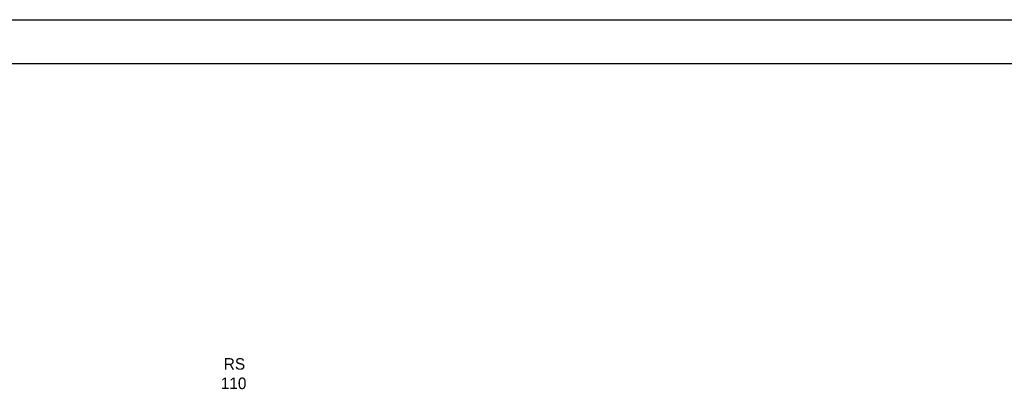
# Model space of a CAD drawing. Extents: x -220425 to -93252, y -20065 to 80294.
# Tile 61 of 103: x -181471 to -167788, y 45970 to 51109. Entities that reach past the tile are written whole.
import ezdxf

# ---------------------------------------------------------------- set-up
doc = ezdxf.new("R2010")
doc.units = 0
doc.header["$MEASUREMENT"] = 0
for name, color, linetype, lineweight in [('#ks', 34, 'Continuous', 30), ('Arch rynny_Nr_Pióra__21', 7, 'Continuous', 9), ('PODKŁAD', 252, 'Continuous', 35), ('RAMKA', 255, 'Continuous', 35)]:
    doc.layers.add(name, color=color, linetype=linetype, lineweight=lineweight)
doc.layers.add('_TABELA', color=7, linetype='Continuous')
doc.styles.add('GENERATED_STYLE_6', font='txt')

# ---------------------------------------------------------------- blocks, each defined once
blk = doc.blocks.new('A$C382C6C0C')
at = {"layer": '#ks', "color": 7, "lineweight": -3}
for p, q in [((-248.5, 61), (3951.5, 61)), ((0, 0), (3890.5, 0))]:
    blk.add_line(p, q, dxfattribs=at)
blk = doc.blocks.new('A$C689C700D')
at = {"layer": '#ks', "color": 1, "lineweight": 35, "xscale": 10, "yscale": 10, "zscale": 10}
blk.add_blockref('A$C382C6C0C', (-37653, 28364), dxfattribs=at)
blk = doc.blocks.new('A$C68A309A5')
at = {"layer": 'RAMKA'}
blk.add_blockref('A$C689C700D', (3210, -8270), dxfattribs=at)
blk = doc.blocks.new('A$C68B8146D')
at = {"layer": 'Arch rynny_Nr_Pióra__21', "color": 252, "linetype": 'Continuous', "style": 'GENERATED_STYLE_6'}
for s, p in [('RS', (18617, 16258)), ('110', (18575, 15988))]:
    blk.add_text(s, height=160, dxfattribs=at).set_placement(p)

msp = doc.modelspace()

# ---------------------------------------------------------------- block references
at = {"layer": '_TABELA', "color": 7}
msp.add_blockref('A$C68A309A5', (-163842, 30405), dxfattribs=at)
at = {"layer": 'PODKŁAD'}
msp.add_blockref('A$C68B8146D', (-197252, 29985), dxfattribs=at)

doc.saveas('drawing.dxf')
